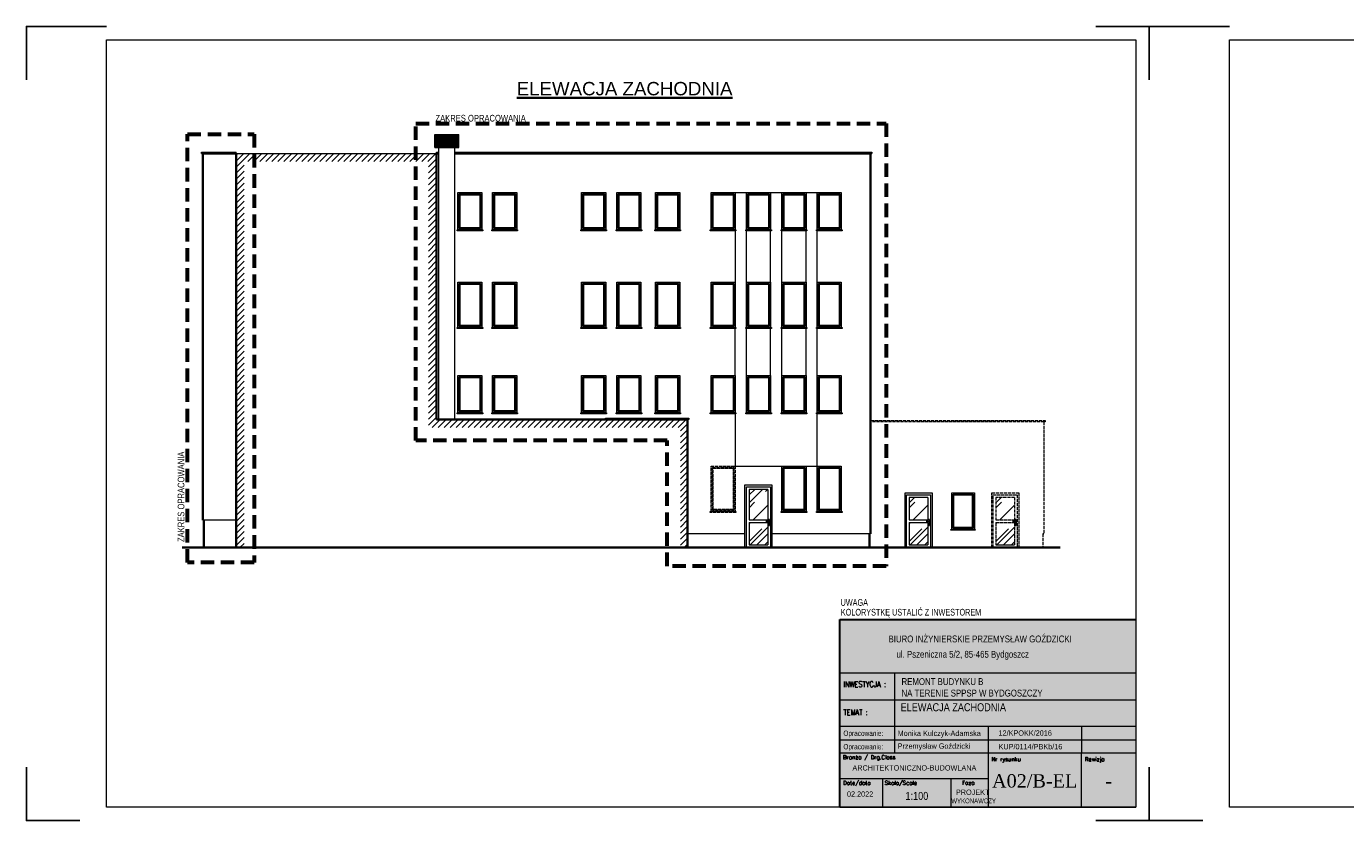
# Model space of a CAD drawing. Header units: millimetres. Extents: x 27795 to 86097, y -35443 to 41185.
# Tile 8 of 16: x 60897 to 65832, y -19731 to -16761. Entities that reach past the tile are written whole.
import ezdxf
from ezdxf.enums import TextEntityAlignment as Align

# ---------------------------------------------------------------- set-up
doc = ezdxf.new("R2010")
doc.units = ezdxf.units.MM
doc.linetypes.add('ACAD_ISO02W100', pattern=[15, 12, -3])
doc.linetypes.add('DASHEDX2', pattern=[1.5, 1, -0.5])
doc.layers.get('0').update_dxf_attribs({"lineweight": 18})
for name, color, linetype, lineweight in [('BA_txs', 2, 'Continuous', 18), ('M_Ramki do druku', 7, 'Continuous', 18), ('M_Ramki rysunków', 2, 'Continuous', 18), ('M_Teksty duże', 3, 'Continuous', 35), ('Niewidoczne', 160, 'ACAD_ISO02W100', 18), ('PG_PRZERYWANE_ŚREDNIE', 1, 'DASHEDX2', 18), ('PG_SZRAF', 1, 'Continuous', 18), ('PG_WIDOKOWE_CIENKIE', 1, 'Continuous', 18), ('PG_ŚCIANY_SŁUPY', 4, 'Continuous', 35), ('Przekrojowa', 60, 'Continuous', 18), ('TABC', 1, 'Continuous', 18), ('TABELKA', 7, 'Continuous', 18)]:
    doc.layers.add(name, color=color, linetype=linetype, lineweight=lineweight)
doc.styles.add('BIKTS', font='bikromsw.shx', dxfattribs={"width": 0.85})
doc.styles.add('MCAD_TD', font='arial.ttf')
doc.styles.add('ROMANC', font='times.ttf', dxfattribs={"height": 20})
doc.styles.add('ROMANS', font='bikromsw.shx', dxfattribs={"width": 0.8})
doc.styles.add('SIMPLEX', font='SIMPLEX')

# ---------------------------------------------------------------- blocks, each defined once
blk = doc.blocks.new('Znacznik_narozny')
at = {"layer": 'M_Ramki do druku', "lineweight": -2}
blk.add_lwpolyline([(0, -20), (0, 0), (20, 0)], dxfattribs=at)
blk = doc.blocks.new('A$C38c5ed0e')
at = {"true_color": 0xffffff}
h = blk.add_hatch(color=7, dxfattribs=at)
h.dxf.hatch_style = 1
h.paths.add_polyline_path([(1107.2, 702), (0, 702), (0, 0), (1107.2, 0)])
at = {"layer": 'Przekrojowa', "color": 18, "lineweight": 30, "true_color": 0x000000}
for p, q in [((0, 0), (0, 702)), ((0, 702), (1107.2, 702))]:
    blk.add_line(p, q, dxfattribs=at)
blk = doc.blocks.new('TAB-SP')
at = {"color": 18, "true_color": 0x000000}
for p, q in [((-5536, 0), (-5536, 3510)), ((-5536, 3510), (0, 3510)), ((0, 3510), (0, 0)), ((-4506, 2008), (-4506, 2508)), ((-5536, 2008), (0, 2008)), ((-4506, 1014), (-4506, 2025)), ((-2760, 1508), (-2760, 531)), ((-1014, 1508), (-1014, 1008)), ((-5520, 1258), (0, 1258)), ((0, 1008), (-5536, 1008)), ((-4506, 1008), (-4506, 1014)), ((-1014, 0), (-1014, 1008)), ((-5536, 0), (0, 0))]:
    blk.add_line(p, q, dxfattribs=at)
at = {"color": 18, "linetype": 'Continuous', "true_color": 0x000000}
for p, q in [((0, 2508), (-5536, 2508)), ((0, 1508), (-5536, 1508)), ((-2760, 531), (-5536, 531)), ((-4733, 0), (-4733, 531)), ((-3457, 0), (-3457, 531)), ((-2760, 531), (-2760, 0))]:
    blk.add_line(p, q, dxfattribs=at)
at = {"color": 18, "true_color": 0x000000, "style": 'ROMANS', "width": 0.711769}
for p, p2 in [((-5470, 1333), (-4691, 1333)), ((-5470, 1083), (-4691, 1083))]:
    blk.add_text('Opracowanie: ', height=100, dxfattribs=at).set_placement(p, p2, align=Align.FIT)
at = {"color": 18, "true_color": 0x000000, "style": 'BIKTS', "width": 0.85}
for tag, p, height in [('TEMAT1', (-4383, 1811), 150), ('TEMAT2', (-4383, 1591), 150), ('PROJEKTOWAł1', (-4383, 1336), 100), ('UPR.NR1', (-2569, 1341), 100), ('PROJEKTOWAŁ2', (-4383, 1086), 100), ('UPR.NR2', (-2569, 1091), 100), ('BRANżA', (-4783, 686), 100), ('DATA', (-5403, 196), 100), ('SKALA', (-4363, 136), 150), ('FAZA', (-3199, 242), 100), ('UPR.NR4', (-3378, 73), 100)]:
    blk.add_attdef(tag, p, '', height=height, dxfattribs=at)
at = {"color": 18, "true_color": 0x000000, "style": 'ROMANC'}
for tag, p in [('NR', (-2075, 368)), ('REWIZJA', (-508, 368))]:
    blk.add_attdef(tag, text='', height=250, dxfattribs=at).set_placement(p, align=Align.CENTER)
at = {"layer": 'TABC', "color": 18, "linetype": 'Continuous', "true_color": 0x000000, "style": 'SIMPLEX'}
for s, p in [('Branża / Drg.Class', (-5478, 896)), ('Nr rysunku', (-2700, 859)), ('Rewizja', (-954, 859)), ('Date/data', (-5475, 418)), ('Skala/Scale', (-4696, 418)), ('Faza', (-3252, 421))]:
    blk.add_text(s, height=74.6, dxfattribs=at).set_placement(p)
at = {"layer": 'TABELKA', "color": 18, "true_color": 0x000000}
for s, height, style, width, p in [('BIURO INŻYNIERSKIE PRZEMYSŁAW GOŹDZICKI', 128.93, 'BIKTS', 0.85, (-4626, 3082)), ('ul. Pszeniczna 5/2, 85-465 Bydgoszcz', 128.93, 'BIKTS', 0.85, (-4477, 2795)), ('INWESTYCJA :', 105.6, 'SIMPLEX', 0.8, (-5470, 2248)), ('REMONT BUDYNKU B', 128.93, 'BIKTS', 0.85, (-4383, 2285)), ('NA TERENIE SPPSP W BYDGOSZCZY', 128.93, 'BIKTS', 0.85, (-4383, 2070)), ('TEMAT :', 105.6, 'SIMPLEX', 0.8, (-5470, 1721))]:
    blk.add_text(s, height=height, dxfattribs=dict(at, style=style, width=width)).set_placement(p)

msp = doc.modelspace()

# ---------------------------------------------------------------- hatches: boundary and pattern name
at = {"layer": 'Niewidoczne', "true_color": 0x000000}
h = msp.add_hatch(dxfattribs=at)
h.set_pattern_fill('AR-RROOF', color=18, scale=3, angle=45)
h.set_pattern_definition([(45, (62279.83, -18278.05), (64.6578, 172.421), [1143, -152.4, 381, -76.2]), (45, (62324.55, -18179.45), (-125.544, 17.781), [228.6, -25.146, 457.2, -57.15]), (45, (62260.973, -18205.313), (244.0834, 316.2846), [609.6, -106.68, 304.8, -76.2])])
h.paths.add_polyline_path([(64523.47, -18605.94), (64593.47, -18605.94), (64593.47, -18521.94), (64523.47, -18521.94)])
h.paths.add_polyline_path([(64593.47, -18615.94), (64523.47, -18615.94), (64523.47, -18699.94), (64593.47, -18699.94)])
at = {"layer": 'PG_SZRAF', "true_color": 0x000000}
h = msp.add_hatch(dxfattribs=at)
h.set_pattern_fill('AR-RROOF', color=18, scale=3, angle=45)
h.set_pattern_definition([(45, (61356.97, -18278.05), (64.6578, 172.421), [1143, -152.4, 381, -76.2]), (45, (61401.69, -18179.45), (-125.544, 17.781), [228.6, -25.146, 457.2, -57.15]), (45, (61338.11, -18205.313), (244.0834, 316.2846), [609.6, -106.68, 304.8, -76.2])])
h.paths.add_polyline_path([(63600.61, -18605.94), (63670.61, -18605.94), (63670.61, -18491.94), (63600.61, -18491.94)])
h.paths.add_polyline_path([(63670.61, -18615.94), (63600.61, -18615.94), (63600.61, -18699.94), (63670.61, -18699.94)])
at = {"layer": 'PG_WIDOKOWE_CIENKIE', "true_color": 0x000000}
h = msp.add_hatch(dxfattribs=at)
h.set_pattern_fill('ANSI31', color=18, scale=5)
h.set_pattern_definition([(45, (62050.649, -17254.924), (-11.22532, 11.22532), [])])
h.paths.add_polyline_path([(62400.98, -17235.94), (61711.59, -17235.94), (61711.59, -17265.94), (62400.98, -17265.94)])
h.paths.add_polyline_path([(63370.72, -18230.79), (62431.1, -18230.62), (62430.96, -18260.62), (63344.43, -18260.78), (63344.43, -18709.94), (63370.72, -18709.94)])
h.paths.add_polyline_path([(61711.59, -17235.94), (61681.59, -17235.94), (61681.59, -17235.94), (61681.59, -18709.94), (61711.59, -18709.94)])
h.paths.add_polyline_path([(62430.97, -17235.94), (62430.97, -17235.94), (62400.97, -17235.94), (62400.97, -18260.62), (62430.97, -18260.62)])
h = msp.add_hatch(dxfattribs=at)
h.set_pattern_fill('AR-RROOF', color=18, scale=3, angle=45)
h.set_pattern_definition([(45, (61955.974, -18278.05), (64.6578, 172.421), [1143, -152.4, 381, -76.2]), (45, (62000.7, -18179.45), (-125.544, 17.781), [228.6, -25.146, 457.2, -57.15]), (45, (61937.116, -18205.313), (244.0834, 316.2846), [609.6, -106.68, 304.8, -76.2])])
h.paths.add_polyline_path([(64199.61, -18605.94), (64269.61, -18605.94), (64269.61, -18521.94), (64199.61, -18521.94)])
h.paths.add_polyline_path([(64269.61, -18615.94), (64199.61, -18615.94), (64199.61, -18699.94), (64269.61, -18699.94)])

# ---------------------------------------------------------------- linework, layer by layer
at = {"layer": 'M_Ramki do druku', "color": 18, "lineweight": -2, "true_color": 0x000000}
for p, q in [((61197.25, -16760.63), (60897.25, -16760.63)), ((65397.25, -16760.63), (65097.25, -16760.63))]:
    msp.add_line(p, q, dxfattribs=at)
at = {"layer": 'M_Ramki rysunków', "color": 18, "true_color": 0x000000}
for points in [[(61197.25, -19680.63), (61197.25, -16810.63), (65047.25, -16810.63), (65047.25, -19680.63)], [(65397.25, -19680.63), (65397.25, -16810.63), (69247.25, -16810.63), (69247.25, -19680.63)]]:
    msp.add_lwpolyline(points, close=True, dxfattribs=at)
at = {"layer": 'Niewidoczne', "color": 18, "true_color": 0x000000}
for p, q in [((64054.97, -18234.21), (64708.56, -18234.21)), ((64703.56, -18239.21), (64054.97, -18239.21)), ((64703.56, -18239.21), (64703.56, -18657.94)), ((64708.56, -18239.21), (64703.56, -18239.21)), ((64708.56, -18234.21), (64708.56, -18239.21)), ((64507.97, -18709.94), (64507.97, -18504.94)), ((64507.97, -18504.94), (64608.97, -18504.94)), ((64513.47, -18709.94), (64513.47, -18511.94)), ((64513.47, -18511.94), (64603.47, -18511.94)), ((64593.47, -18521.94), (64523.47, -18521.94)), ((64523.47, -18521.94), (64523.47, -18605.94)), ((64593.47, -18521.94), (64593.47, -18605.94)), ((64603.47, -18511.94), (64603.47, -18709.94)), ((64603.47, -18511.94), (64603.47, -18709.94)), ((64608.97, -18504.94), (64608.97, -18709.94)), ((64523.47, -18605.94), (64593.47, -18605.94)), ((64523.47, -18615.94), (64523.47, -18699.94)), ((64523.47, -18615.94), (64593.47, -18615.94)), ((64593.47, -18615.94), (64593.47, -18699.94)), ((64596.17, -18605.99), (64596.17, -18610.85)), ((64596.17, -18612.28), (64596.17, -18625.19)), ((64596.37, -18605.99), (64596.37, -18610.88)), ((64596.37, -18612.34), (64596.37, -18625.19)), ((64596.97, -18619.24), (64596.97, -18620.94)), ((64597.47, -18620.99), (64597.47, -18619.73)), ((64598.47, -18620.99), (64598.47, -18619.73)), ((64598.97, -18619.24), (64598.97, -18620.94)), ((64599.57, -18625.19), (64599.57, -18605.99)), ((64599.77, -18605.99), (64599.77, -18625.19)), ((64703.56, -18657.94), (64699.56, -18657.94)), ((64699.56, -18657.94), (64699.56, -18709.94)), ((64699.56, -18657.94), (64703.56, -18657.94))]:
    msp.add_line(p, q, dxfattribs=at)
for points in [[(63548.43, -18574.94), (63458.43, -18574.94), (63458.43, -18404.94), (63548.43, -18404.94)], [(63543.43, -18569.94), (63463.43, -18569.94), (63463.43, -18409.94), (63543.43, -18409.94)], [(63540.43, -18566.94), (63466.43, -18566.94), (63466.43, -18412.94), (63540.43, -18412.94)], [(63455.43, -18574.94), (63551.43, -18574.94), (63551.43, -18577.94), (63455.43, -18577.94)]]:
    msp.add_lwpolyline(points, close=True, dxfattribs=at)
for centre, radius in [((64597.97, -18612.04), 1), ((64597.97, -18605.29), 0.3), ((64597.97, -18625.89), 0.3)]:
    msp.add_circle(centre, radius, dxfattribs=at)
for centre, radius, start, end in [((64586.61, -18612.04), 0.332, 115.21794, 244.78206), ((64593.17, -18631.33), 20.7, 76.59512, 108.88117), ((64591.43, -18629.22), 17.59, 70.13023, 106.36499), ((64597.97, -18605.99), 1.8, 0, 180), ((64597.97, -18625.19), 1.8, 180, 0), ((64597.97, -18605.99), 1.6, 0, 180), ((64597.97, -18625.19), 1.6, 180, 0), ((64597.97, -18619.24), 1, 0, 180), ((64597.97, -18620.94), 1, 180, 0), ((64597.97, -18619.04), 0.85, 306.03188, 233.96812), ((64597.97, -18612.04), 0.85, 228.28895, 90), ((64597.97, -18620.99), 0.5, 180, 0)]:
    msp.add_arc(centre, radius, start, end, dxfattribs=at)
at = {"layer": 'PG_PRZERYWANE_ŚREDNIE', "color": 18, "lineweight": 60, "ltscale": 50, "true_color": 0x000000}
msp.add_lwpolyline([(61500.39, -17163.74), (61749.31, -17163.74), (61749.31, -18765.17), (61500.39, -18765.17)], close=True, dxfattribs=at)
msp.add_lwpolyline([(62353.56, -17123.44), (64113.49, -17123.44), (64113.49, -18778.64), (63293.88, -18778.64), (63293.88, -18309.57), (62353.56, -18309.57), (62353.56, -17123.44)], dxfattribs=at)
at = {"layer": 'PG_WIDOKOWE_CIENKIE', "color": 18, "true_color": 0x000000}
for p, q in [((62424.59, -17164.84), (62514.59, -17164.84)), ((62424.59, -17213.47), (62424.59, -17164.84)), ((62424.59, -17167.97), (62514.59, -17167.97)), ((62429.59, -17210.34), (62429.59, -17167.97)), ((62434.59, -17210.34), (62434.59, -17167.97)), ((62439.59, -17210.34), (62439.59, -17167.97)), ((62444.59, -17210.34), (62444.59, -17167.97)), ((62449.59, -17210.34), (62449.59, -17167.97)), ((62454.59, -17210.34), (62454.59, -17167.97)), ((62459.59, -17210.34), (62459.59, -17167.97)), ((62464.59, -17210.34), (62464.59, -17167.97)), ((62469.59, -17210.34), (62469.59, -17167.97)), ((62474.59, -17210.34), (62474.59, -17167.97)), ((62479.59, -17210.34), (62479.59, -17167.97)), ((62484.59, -17210.34), (62484.59, -17167.97)), ((62489.59, -17210.34), (62489.59, -17167.97)), ((62494.59, -17210.34), (62494.59, -17167.97)), ((62499.59, -17210.34), (62499.59, -17167.97)), ((62504.59, -17210.34), (62504.59, -17167.97)), ((62509.59, -17210.34), (62509.59, -17167.97)), ((62514.59, -17213.47), (62514.59, -17164.84)), ((62424.59, -17210.34), (62514.59, -17210.34)), ((62424.59, -17213.47), (62514.59, -17213.47)), ((62439.59, -18225.79), (62439.59, -17213.47)), ((62499.59, -18225.79), (62499.59, -17213.47)), ((61552.11, -17230.94), (61681.59, -17230.94)), ((61552.11, -17235.94), (61552.11, -17230.94)), ((61552.11, -17235.94), (61557.11, -17235.94)), ((61681.59, -17235.94), (61681.59, -17230.94)), ((61681.59, -17235.94), (62430.97, -17235.94)), ((62430.97, -17230.94), (62439.59, -17230.94)), ((62430.97, -17235.94), (62430.97, -17230.94)), ((62499.59, -17230.94), (64059.97, -17230.94)), ((64054.97, -17235.94), (64059.97, -17235.94)), ((64059.97, -17230.94), (64059.97, -17235.94)), ((63548.43, -17381.94), (63590.93, -17381.94)), ((63680.93, -17381.94), (63723.43, -17381.94)), ((63813.43, -17381.94), (63855.43, -17381.94)), ((63548.43, -17524.94), (63548.43, -17716.94)), ((63590.93, -17716.94), (63590.93, -17524.94)), ((63680.93, -17716.94), (63680.93, -17524.94)), ((63723.43, -17716.94), (63723.43, -17524.94)), ((63813.43, -17716.94), (63813.43, -17524.94)), ((63855.43, -17716.94), (63855.43, -17524.94)), ((63548.43, -18065.94), (63548.43, -17889.94)), ((63590.93, -18065.94), (63590.93, -17889.94)), ((63680.93, -18065.94), (63680.93, -17889.94)), ((63723.43, -18065.94), (63723.43, -17889.94)), ((63813.43, -18065.94), (63813.43, -17889.94)), ((63855.43, -18065.94), (63855.43, -17889.94)), ((63062.83, -18230.79), (63062.83, -18225.79)), ((63062.83, -18225.79), (63375.72, -18225.79)), ((63375.72, -18230.79), (63370.72, -18230.79)), ((63375.72, -18225.79), (63375.72, -18230.79)), ((63548.43, -18208.94), (63548.43, -18404.94)), ((63855.43, -18404.94), (63855.43, -18208.94)), ((63548.43, -18404.94), (63723.43, -18404.94)), ((63813.43, -18404.94), (63855.43, -18404.94)), ((63585.11, -18709.94), (63585.11, -18474.94)), ((63585.11, -18474.94), (63686.11, -18474.94)), ((63590.61, -18709.94), (63590.61, -18481.94)), ((63590.61, -18481.94), (63680.61, -18481.94)), ((63670.61, -18491.94), (63600.61, -18491.94)), ((63600.61, -18491.94), (63600.61, -18605.94)), ((63670.61, -18491.94), (63670.61, -18605.94)), ((63680.61, -18481.94), (63680.61, -18709.94)), ((63680.61, -18481.94), (63680.61, -18709.94)), ((63686.11, -18474.94), (63686.11, -18709.94)), ((64184.11, -18709.94), (64184.11, -18504.94)), ((64184.11, -18504.94), (64285.11, -18504.94)), ((64189.61, -18709.94), (64189.61, -18511.94)), ((64189.61, -18511.94), (64279.61, -18511.94)), ((64269.61, -18521.94), (64199.61, -18521.94)), ((64199.61, -18521.94), (64199.61, -18605.94)), ((64269.61, -18521.94), (64269.61, -18605.94)), ((64279.61, -18511.94), (64279.61, -18709.94)), ((64279.61, -18511.94), (64279.61, -18709.94)), ((64285.11, -18504.94), (64285.11, -18709.94)), ((61681.59, -18607.11), (61557.11, -18607.11)), ((63600.61, -18605.94), (63670.61, -18605.94)), ((63600.61, -18615.94), (63600.61, -18699.94)), ((63600.61, -18615.94), (63670.61, -18615.94)), ((63670.61, -18615.94), (63670.61, -18699.94)), ((63673.31, -18605.99), (63673.31, -18610.85)), ((63673.31, -18612.28), (63673.31, -18625.19)), ((63673.51, -18605.99), (63673.51, -18610.88)), ((63673.51, -18612.34), (63673.51, -18625.19)), ((63674.11, -18619.24), (63674.11, -18620.94)), ((63674.61, -18620.99), (63674.61, -18619.73)), ((63675.61, -18620.99), (63675.61, -18619.73)), ((63676.11, -18619.24), (63676.11, -18620.94)), ((63676.71, -18625.19), (63676.71, -18605.99)), ((63676.91, -18605.99), (63676.91, -18625.19)), ((64199.61, -18605.94), (64269.61, -18605.94)), ((64199.61, -18615.94), (64199.61, -18699.94)), ((64199.61, -18615.94), (64269.61, -18615.94)), ((64269.61, -18615.94), (64269.61, -18699.94)), ((64272.31, -18605.99), (64272.31, -18610.85)), ((64272.31, -18612.28), (64272.31, -18625.19)), ((64272.51, -18605.99), (64272.51, -18610.88)), ((64272.51, -18612.34), (64272.51, -18625.19)), ((64273.11, -18619.24), (64273.11, -18620.94)), ((64273.61, -18620.99), (64273.61, -18619.73)), ((64274.61, -18620.99), (64274.61, -18619.73)), ((64275.11, -18619.24), (64275.11, -18620.94)), ((64275.71, -18625.19), (64275.71, -18605.99)), ((64275.91, -18605.99), (64275.91, -18625.19)), ((63585.11, -18657.94), (63370.72, -18657.94)), ((63600.61, -18699.94), (63670.61, -18699.94)), ((64054.97, -18657.94), (63686.11, -18657.94)), ((64199.61, -18699.94), (64269.61, -18699.94)), ((64523.47, -18699.94), (64593.47, -18699.94))]:
    msp.add_line(p, q, dxfattribs=at)
for points in [[(62601.19, -17521.94), (62511.19, -17521.94), (62511.19, -17381.94), (62601.19, -17381.94)], [(62596.19, -17516.94), (62516.19, -17516.94), (62516.19, -17386.94), (62596.19, -17386.94)], [(62593.19, -17513.94), (62519.19, -17513.94), (62519.19, -17389.94), (62593.19, -17389.94)], [(62731.19, -17521.94), (62641.19, -17521.94), (62641.19, -17381.94), (62731.19, -17381.94)], [(62726.19, -17516.94), (62646.19, -17516.94), (62646.19, -17386.94), (62726.19, -17386.94)], [(62723.19, -17513.94), (62649.19, -17513.94), (62649.19, -17389.94), (62723.19, -17389.94)], [(63064.19, -17521.94), (62974.19, -17521.94), (62974.19, -17381.94), (63064.19, -17381.94)], [(63059.19, -17516.94), (62979.19, -17516.94), (62979.19, -17386.94), (63059.19, -17386.94)], [(63056.19, -17513.94), (62982.19, -17513.94), (62982.19, -17389.94), (63056.19, -17389.94)], [(63196.19, -17521.94), (63106.19, -17521.94), (63106.19, -17381.94), (63196.19, -17381.94)], [(63191.19, -17516.94), (63111.19, -17516.94), (63111.19, -17386.94), (63191.19, -17386.94)], [(63188.19, -17513.94), (63114.19, -17513.94), (63114.19, -17389.94), (63188.19, -17389.94)], [(63340.93, -17521.94), (63250.93, -17521.94), (63250.93, -17381.94), (63340.93, -17381.94)], [(63335.93, -17516.94), (63255.93, -17516.94), (63255.93, -17386.94), (63335.93, -17386.94)], [(63332.93, -17513.94), (63258.93, -17513.94), (63258.93, -17389.94), (63332.93, -17389.94)], [(63548.43, -17521.94), (63458.43, -17521.94), (63458.43, -17381.94), (63548.43, -17381.94)], [(63543.43, -17516.94), (63463.43, -17516.94), (63463.43, -17386.94), (63543.43, -17386.94)], [(63540.43, -17513.94), (63466.43, -17513.94), (63466.43, -17389.94), (63540.43, -17389.94)], [(63680.93, -17521.94), (63590.93, -17521.94), (63590.93, -17381.94), (63680.93, -17381.94)], [(63675.93, -17516.94), (63595.93, -17516.94), (63595.93, -17386.94), (63675.93, -17386.94)], [(63672.93, -17513.94), (63598.93, -17513.94), (63598.93, -17389.94), (63672.93, -17389.94)], [(63813.43, -17521.94), (63723.43, -17521.94), (63723.43, -17381.94), (63813.43, -17381.94)], [(63808.43, -17516.94), (63728.43, -17516.94), (63728.43, -17386.94), (63808.43, -17386.94)], [(63805.43, -17513.94), (63731.43, -17513.94), (63731.43, -17389.94), (63805.43, -17389.94)], [(63945.43, -17521.94), (63855.43, -17521.94), (63855.43, -17381.94), (63945.43, -17381.94)], [(63940.43, -17516.94), (63860.43, -17516.94), (63860.43, -17386.94), (63940.43, -17386.94)], [(63937.43, -17513.94), (63863.43, -17513.94), (63863.43, -17389.94), (63937.43, -17389.94)], [(62508.19, -17521.94), (62604.19, -17521.94), (62604.19, -17524.94), (62508.19, -17524.94)], [(62638.19, -17521.94), (62734.19, -17521.94), (62734.19, -17524.94), (62638.19, -17524.94)], [(62971.19, -17521.94), (63067.19, -17521.94), (63067.19, -17524.94), (62971.19, -17524.94)], [(63103.19, -17521.94), (63199.19, -17521.94), (63199.19, -17524.94), (63103.19, -17524.94)], [(63247.93, -17521.94), (63343.93, -17521.94), (63343.93, -17524.94), (63247.93, -17524.94)], [(63455.43, -17521.94), (63551.43, -17521.94), (63551.43, -17524.94), (63455.43, -17524.94)], [(63587.93, -17521.94), (63683.93, -17521.94), (63683.93, -17524.94), (63587.93, -17524.94)], [(63720.43, -17521.94), (63816.43, -17521.94), (63816.43, -17524.94), (63720.43, -17524.94)], [(63852.43, -17521.94), (63948.43, -17521.94), (63948.43, -17524.94), (63852.43, -17524.94)], [(62601.19, -17886.94), (62511.19, -17886.94), (62511.19, -17716.94), (62601.19, -17716.94)], [(62596.19, -17881.94), (62516.19, -17881.94), (62516.19, -17721.94), (62596.19, -17721.94)], [(62593.19, -17878.94), (62519.19, -17878.94), (62519.19, -17724.94), (62593.19, -17724.94)], [(62731.19, -17886.94), (62641.19, -17886.94), (62641.19, -17716.94), (62731.19, -17716.94)], [(62726.19, -17881.94), (62646.19, -17881.94), (62646.19, -17721.94), (62726.19, -17721.94)], [(62723.19, -17878.94), (62649.19, -17878.94), (62649.19, -17724.94), (62723.19, -17724.94)], [(63064.19, -17886.94), (62974.19, -17886.94), (62974.19, -17716.94), (63064.19, -17716.94)], [(63059.19, -17881.94), (62979.19, -17881.94), (62979.19, -17721.94), (63059.19, -17721.94)], [(63056.19, -17878.94), (62982.19, -17878.94), (62982.19, -17724.94), (63056.19, -17724.94)], [(63196.19, -17886.94), (63106.19, -17886.94), (63106.19, -17716.94), (63196.19, -17716.94)], [(63191.19, -17881.94), (63111.19, -17881.94), (63111.19, -17721.94), (63191.19, -17721.94)], [(63188.19, -17878.94), (63114.19, -17878.94), (63114.19, -17724.94), (63188.19, -17724.94)], [(63340.93, -17886.94), (63250.93, -17886.94), (63250.93, -17716.94), (63340.93, -17716.94)], [(63335.93, -17881.94), (63255.93, -17881.94), (63255.93, -17721.94), (63335.93, -17721.94)], [(63332.93, -17878.94), (63258.93, -17878.94), (63258.93, -17724.94), (63332.93, -17724.94)], [(63548.43, -17886.94), (63458.43, -17886.94), (63458.43, -17716.94), (63548.43, -17716.94)], [(63543.43, -17881.94), (63463.43, -17881.94), (63463.43, -17721.94), (63543.43, -17721.94)], [(63540.43, -17878.94), (63466.43, -17878.94), (63466.43, -17724.94), (63540.43, -17724.94)], [(63680.93, -17886.94), (63590.93, -17886.94), (63590.93, -17716.94), (63680.93, -17716.94)], [(63675.93, -17881.94), (63595.93, -17881.94), (63595.93, -17721.94), (63675.93, -17721.94)], [(63672.93, -17878.94), (63598.93, -17878.94), (63598.93, -17724.94), (63672.93, -17724.94)], [(63813.43, -17886.94), (63723.43, -17886.94), (63723.43, -17716.94), (63813.43, -17716.94)], [(63808.43, -17881.94), (63728.43, -17881.94), (63728.43, -17721.94), (63808.43, -17721.94)], [(63805.43, -17878.94), (63731.43, -17878.94), (63731.43, -17724.94), (63805.43, -17724.94)], [(63945.43, -17886.94), (63855.43, -17886.94), (63855.43, -17716.94), (63945.43, -17716.94)], [(63940.43, -17881.94), (63860.43, -17881.94), (63860.43, -17721.94), (63940.43, -17721.94)], [(63937.43, -17878.94), (63863.43, -17878.94), (63863.43, -17724.94), (63937.43, -17724.94)], [(62508.19, -17886.94), (62604.19, -17886.94), (62604.19, -17889.94), (62508.19, -17889.94)], [(62638.19, -17886.94), (62734.19, -17886.94), (62734.19, -17889.94), (62638.19, -17889.94)], [(62971.19, -17886.94), (63067.19, -17886.94), (63067.19, -17889.94), (62971.19, -17889.94)], [(63103.19, -17886.94), (63199.19, -17886.94), (63199.19, -17889.94), (63103.19, -17889.94)], [(63247.93, -17886.94), (63343.93, -17886.94), (63343.93, -17889.94), (63247.93, -17889.94)], [(63455.43, -17886.94), (63551.43, -17886.94), (63551.43, -17889.94), (63455.43, -17889.94)], [(63587.93, -17886.94), (63683.93, -17886.94), (63683.93, -17889.94), (63587.93, -17889.94)], [(63720.43, -17886.94), (63816.43, -17886.94), (63816.43, -17889.94), (63720.43, -17889.94)], [(63852.43, -17886.94), (63948.43, -17886.94), (63948.43, -17889.94), (63852.43, -17889.94)], [(62601.19, -18205.94), (62511.19, -18205.94), (62511.19, -18065.94), (62601.19, -18065.94)], [(62596.19, -18200.94), (62516.19, -18200.94), (62516.19, -18070.94), (62596.19, -18070.94)], [(62593.19, -18197.94), (62519.19, -18197.94), (62519.19, -18073.94), (62593.19, -18073.94)], [(62731.19, -18205.94), (62641.19, -18205.94), (62641.19, -18065.94), (62731.19, -18065.94)], [(62726.19, -18200.94), (62646.19, -18200.94), (62646.19, -18070.94), (62726.19, -18070.94)], [(62723.19, -18197.94), (62649.19, -18197.94), (62649.19, -18073.94), (62723.19, -18073.94)], [(63064.19, -18205.94), (62974.19, -18205.94), (62974.19, -18065.94), (63064.19, -18065.94)], [(63059.19, -18200.94), (62979.19, -18200.94), (62979.19, -18070.94), (63059.19, -18070.94)], [(63056.19, -18197.94), (62982.19, -18197.94), (62982.19, -18073.94), (63056.19, -18073.94)], [(63196.19, -18205.94), (63106.19, -18205.94), (63106.19, -18065.94), (63196.19, -18065.94)], [(63191.19, -18200.94), (63111.19, -18200.94), (63111.19, -18070.94), (63191.19, -18070.94)], [(63188.19, -18197.94), (63114.19, -18197.94), (63114.19, -18073.94), (63188.19, -18073.94)], [(63340.93, -18205.94), (63250.93, -18205.94), (63250.93, -18065.94), (63340.93, -18065.94)], [(63335.93, -18200.94), (63255.93, -18200.94), (63255.93, -18070.94), (63335.93, -18070.94)], [(63332.93, -18197.94), (63258.93, -18197.94), (63258.93, -18073.94), (63332.93, -18073.94)], [(63548.43, -18205.94), (63458.43, -18205.94), (63458.43, -18065.94), (63548.43, -18065.94)], [(63543.43, -18200.94), (63463.43, -18200.94), (63463.43, -18070.94), (63543.43, -18070.94)], [(63540.43, -18197.94), (63466.43, -18197.94), (63466.43, -18073.94), (63540.43, -18073.94)], [(63680.93, -18205.94), (63590.93, -18205.94), (63590.93, -18065.94), (63680.93, -18065.94)], [(63675.93, -18200.94), (63595.93, -18200.94), (63595.93, -18070.94), (63675.93, -18070.94)], [(63672.93, -18197.94), (63598.93, -18197.94), (63598.93, -18073.94), (63672.93, -18073.94)], [(63813.43, -18205.94), (63723.43, -18205.94), (63723.43, -18065.94), (63813.43, -18065.94)], [(63808.43, -18200.94), (63728.43, -18200.94), (63728.43, -18070.94), (63808.43, -18070.94)], [(63805.43, -18197.94), (63731.43, -18197.94), (63731.43, -18073.94), (63805.43, -18073.94)], [(63945.43, -18205.94), (63855.43, -18205.94), (63855.43, -18065.94), (63945.43, -18065.94)], [(63940.43, -18200.94), (63860.43, -18200.94), (63860.43, -18070.94), (63940.43, -18070.94)], [(63937.43, -18197.94), (63863.43, -18197.94), (63863.43, -18073.94), (63937.43, -18073.94)], [(62508.19, -18205.94), (62604.19, -18205.94), (62604.19, -18208.94), (62508.19, -18208.94)], [(62638.19, -18205.94), (62734.19, -18205.94), (62734.19, -18208.94), (62638.19, -18208.94)], [(62971.19, -18205.94), (63067.19, -18205.94), (63067.19, -18208.94), (62971.19, -18208.94)], [(63103.19, -18205.94), (63199.19, -18205.94), (63199.19, -18208.94), (63103.19, -18208.94)], [(63247.93, -18205.94), (63343.93, -18205.94), (63343.93, -18208.94), (63247.93, -18208.94)], [(63455.43, -18205.94), (63551.43, -18205.94), (63551.43, -18208.94), (63455.43, -18208.94)], [(63587.93, -18205.94), (63683.93, -18205.94), (63683.93, -18208.94), (63587.93, -18208.94)], [(63720.43, -18205.94), (63816.43, -18205.94), (63816.43, -18208.94), (63720.43, -18208.94)], [(63852.43, -18205.94), (63948.43, -18205.94), (63948.43, -18208.94), (63852.43, -18208.94)], [(63813.43, -18574.94), (63723.43, -18574.94), (63723.43, -18404.94), (63813.43, -18404.94)], [(63945.43, -18574.94), (63855.43, -18574.94), (63855.43, -18404.94), (63945.43, -18404.94)], [(63808.43, -18569.94), (63728.43, -18569.94), (63728.43, -18409.94), (63808.43, -18409.94)], [(63805.43, -18566.94), (63731.43, -18566.94), (63731.43, -18412.94), (63805.43, -18412.94)], [(63940.43, -18569.94), (63860.43, -18569.94), (63860.43, -18409.94), (63940.43, -18409.94)], [(63937.43, -18566.94), (63863.43, -18566.94), (63863.43, -18412.94), (63937.43, -18412.94)], [(64443.36, -18641.94), (64358.36, -18641.94), (64358.36, -18504.94), (64443.36, -18504.94)], [(64438.36, -18636.94), (64363.36, -18636.94), (64363.36, -18509.94), (64438.36, -18509.94)], [(64435.36, -18633.94), (64366.36, -18633.94), (64366.36, -18512.94), (64435.36, -18512.94)], [(63720.43, -18574.94), (63816.43, -18574.94), (63816.43, -18577.94), (63720.43, -18577.94)], [(63852.43, -18574.94), (63948.43, -18574.94), (63948.43, -18577.94), (63852.43, -18577.94)], [(64355.36, -18641.94), (64446.36, -18641.94), (64446.36, -18644.94), (64355.36, -18644.94)]]:
    msp.add_lwpolyline(points, close=True, dxfattribs=at)
for centre, radius in [((63675.11, -18612.04), 1), ((63675.11, -18605.29), 0.3), ((63675.11, -18625.89), 0.3), ((64274.11, -18612.04), 1), ((64274.11, -18605.29), 0.3), ((64274.11, -18625.89), 0.3)]:
    msp.add_circle(centre, radius, dxfattribs=at)
for centre, radius, start, end in [((63663.75, -18612.04), 0.332, 115.21794, 244.78206), ((63670.31, -18631.33), 20.7, 76.59512, 108.88117), ((63668.57, -18629.22), 17.59, 70.13023, 106.36499), ((63675.11, -18605.99), 1.8, 0, 180), ((63675.11, -18625.19), 1.8, 180, 0), ((63675.11, -18605.99), 1.6, 0, 180), ((63675.11, -18625.19), 1.6, 180, 0), ((63675.11, -18619.24), 1, 0, 180), ((63675.11, -18620.94), 1, 180, 0), ((63675.11, -18619.04), 0.85, 306.03188, 233.96812), ((63675.11, -18612.04), 0.85, 228.28895, 90), ((63675.11, -18620.99), 0.5, 180, 0), ((64262.76, -18612.04), 0.332, 115.21794, 244.78206), ((64269.31, -18631.33), 20.7, 76.59512, 108.88117), ((64267.57, -18629.22), 17.59, 70.13023, 106.36499), ((64274.11, -18605.99), 1.8, 0, 180), ((64274.11, -18625.19), 1.8, 180, 0), ((64274.11, -18605.99), 1.6, 0, 180), ((64274.11, -18625.19), 1.6, 180, 0), ((64274.11, -18619.24), 1, 0, 180), ((64274.11, -18620.94), 1, 180, 0), ((64274.11, -18619.04), 0.85, 306.03188, 233.96812), ((64274.11, -18612.04), 0.85, 228.28895, 90), ((64274.11, -18620.99), 0.5, 180, 0)]:
    msp.add_arc(centre, radius, start, end, dxfattribs=at)
at = {"layer": 'PG_ŚCIANY_SŁUPY', "color": 18, "true_color": 0x000000}
for p, q in [((61557.11, -17235.94), (61557.11, -18607.11)), ((61557.11, -17235.94), (61681.59, -17235.94)), ((61681.59, -17235.94), (61681.59, -18709.94)), ((62430.97, -17235.94), (62431.1, -18230.62)), ((62430.97, -17235.94), (62439.59, -17235.94)), ((62499.59, -17235.94), (64054.97, -17235.94)), ((64054.97, -17235.94), (64054.97, -18658.53)), ((63062.83, -18230.79), (62430.97, -18230.62)), ((63062.83, -18230.79), (63370.72, -18230.79)), ((63370.72, -18230.79), (63370.72, -18709.94)), ((61561.11, -18607.11), (61557.11, -18607.11)), ((61561.11, -18709.94), (61561.11, -18607.11)), ((63370.72, -18607.11), (63366.72, -18607.11)), ((64054.97, -18658.53), (64050.97, -18658.53)), ((64050.97, -18658.53), (64050.97, -18709.94)), ((64050.97, -18658.53), (64054.97, -18658.53)), ((61480.57, -18709.94), (64763.94, -18709.94))]:
    msp.add_line(p, q, dxfattribs=at)

# ---------------------------------------------------------------- block references
at = {"color": 18, "true_color": 0x000000}
ref = msp.add_blockref('TAB-SP', (65047.25, -19680.63), dxfattribs=dict(at, xscale=0.1999999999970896, yscale=0.1999999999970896, zscale=0.1999999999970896))
ref.add_attrib('TEMAT1', 'ELEWACJA ZACHODNIA', (64167.32, -19321.66), dxfattribs={"color": 250, "height": 30, "style": 'BIKTS', "width": 0.85})
ref.add_attrib('PROJEKTOWAł1', 'Przemysław Goździcki', (64156.04, -19461.93), dxfattribs={"color": 250, "height": 20, "style": 'BIKTS', "width": 0.85})
ref.add_attrib('UPR.NR1', 'KUP/0114/PBKb/16', (64533.51, -19463.95), dxfattribs={"color": 250, "height": 20, "style": 'BIKTS', "width": 0.85})
ref.add_attrib('PROJEKTOWAł2', 'Monika Kulczyk-Adamska', (64156.04, -19414.09), dxfattribs={"color": 250, "height": 20, "style": 'BIKTS', "width": 0.85})
ref.add_attrib('UPR.NR2', '12/KPOKK/2016', (64533.51, -19413.15), dxfattribs={"color": 250, "height": 20, "style": 'BIKTS', "width": 0.85})
ref.add_attrib('UPR.NR4', 'WYKONAWCZY', (64357.03, -19665.95), dxfattribs={"color": 250, "height": 18, "style": 'BIKTS', "width": 0.75})
ref.add_attrib('BRANżA', 'ARCHITEKTONICZNO-BUDOWLANA', (63987.03, -19543.37), dxfattribs={"color": 250, "height": 20, "style": 'BIKTS', "width": 0.85})
ref.add_attrib('DATA', '02.2022', (63966.61, -19641.37), dxfattribs={"color": 250, "height": 20, "style": 'BIKTS', "width": 0.85})
ref.add_attrib('SKALA', '1:100', (64185.43, -19653.37), dxfattribs={"color": 250, "height": 30, "style": 'BIKTS', "width": 0.85})
ref.add_attrib('FAZA', 'PROJEKT ', (64374.21, -19634.56), dxfattribs={"color": 250, "height": 20, "style": 'BIKTS', "width": 0.85})
ref.add_attrib('NR', 'A02/B-EL', dxfattribs={"color": 250, "height": 50, "style": 'ROMANC'}).set_placement((64668.65, -19607.08), align=Align.CENTER)
ref.add_attrib('REWIZJA', '-', dxfattribs={"color": 250, "height": 50, "style": 'ROMANC'}).set_placement((64945.55, -19607.08), align=Align.CENTER)
at = {"layer": 'M_Ramki do druku', "color": 18, "lineweight": -2, "true_color": 0x000000, "yscale": 10, "zscale": 10}
for p, xscale in [((60897.25, -16760.63), 10), ((65097.25, -16760.63), -10), ((65097.25, -16760.63), 10)]:
    msp.add_blockref('Znacznik_narozny', p, dxfattribs=dict(at, xscale=xscale))
at = {"layer": 'M_Ramki do druku', "color": 18, "lineweight": -2, "true_color": 0x000000, "yscale": 10, "zscale": 10, "rotation": 180}
for p, xscale in [((60897.25, -19730.63), -10), ((65097.25, -19730.63), 10), ((65097.25, -19730.63), -10)]:
    msp.add_blockref('Znacznik_narozny', p, dxfattribs=dict(at, xscale=xscale))
at = {"layer": 'PG_WIDOKOWE_CIENKIE', "color": 18, "lineweight": 30, "true_color": 0x000000}
msp.add_blockref('A$C38c5ed0e', (63940.03, -19680.63), dxfattribs=at)

# ---------------------------------------------------------------- texts
at = {"layer": 'BA_txs', "color": 18, "true_color": 0x000000, "style": 'BIKTS'}
for s, width, p in [('ZAKRES OPRACOWANIA', 0.85, (62427.48, -17116.41)), ('UWAGA', 0.65, (63942.63, -18927.35)), ('KOLORYSTKĘ USTALIĆ Z INWESTOREM', 0.65, (63943.69, -18963.76))]:
    msp.add_text(s, height=25, dxfattribs=dict(at, width=width)).set_placement(p)
at = {"layer": 'BA_txs', "color": 18, "true_color": 0x000000, "style": 'BIKTS', "width": 0.85}
msp.add_text('ZAKRES OPRACOWANIA', height=25, rotation=90, dxfattribs=at).set_placement((61488.27, -18688.79))
at = {"layer": 'M_Teksty duże', "color": 18, "true_color": 0x000000, "style": 'MCAD_TD'}
msp.add_text('%%UELEWACJA ZACHODNIA', height=50, dxfattribs=at).set_placement((62731.28, -17018.41))

doc.saveas('drawing.dxf')
